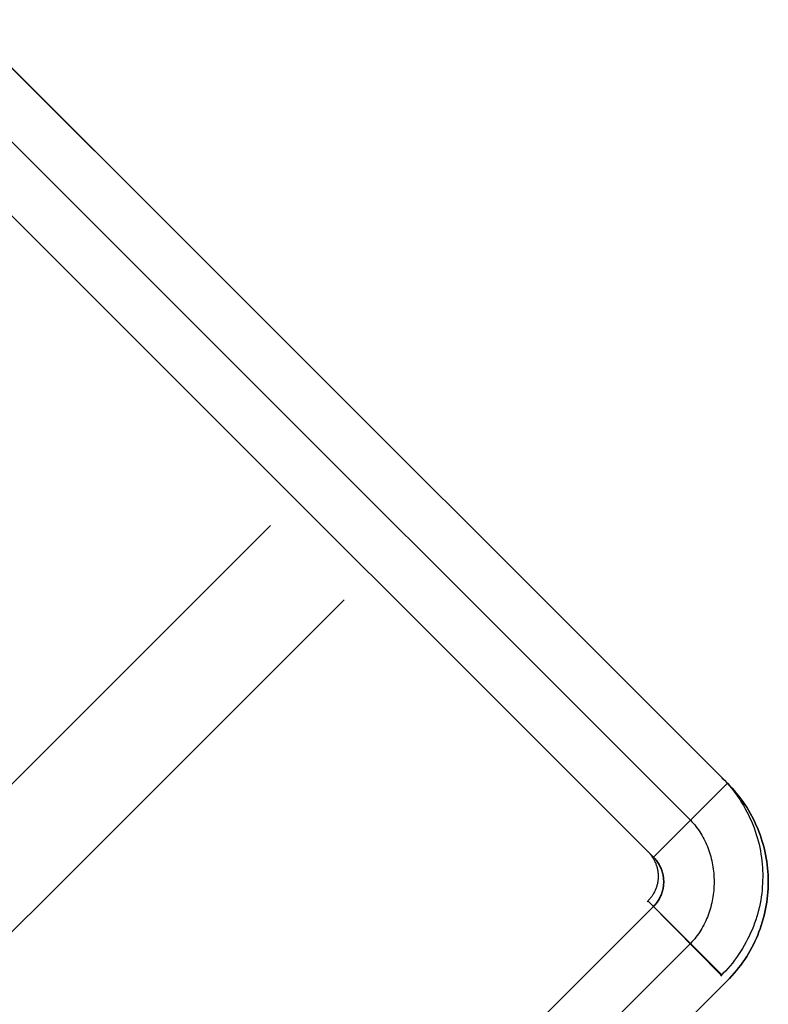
# Model space of a CAD drawing. Header units: millimetres. Extents: x -1690 to 192, y -898 to 54.
# Tile 254 of 256: x 181 to 192, y 18 to 32. Entities that reach past the tile are written whole.
import ezdxf

# ---------------------------------------------------------------- set-up
doc = ezdxf.new("R2010")
doc.units = ezdxf.units.MM
doc.header["$MEASUREMENT"] = 0
doc.layers.add('OVIDIO 186x93x72h', color=7, linetype='Continuous')

msp = doc.modelspace()

# ---------------------------------------------------------------- linework, layer by layer
at = {"layer": 'OVIDIO 186x93x72h'}
for points in [[(191.263, 20.756), (158.737, 53.282)], [(158.737, 53.282), (191.263, 20.756)], [(158.207, 52.752), (190.733, 20.226)], [(190.202, 19.696), (157.676, 52.222)], [(157.676, 52.222), (190.202, 19.696)], [(164.217, 47.802), (185.783, 26.236)], [(163.156, 46.742), (184.722, 25.176)], [(148.519, -11.736), (184.71, 24.456)], [(149.579, -12.796), (185.763, 23.388)], [(191.263, 20.756), (190.202, 19.696)], [(190.202, 19.696), (191.263, 20.756)], [(173.056, 0.78), (190.729, 18.453)]]:
    msp.add_lwpolyline(points, dxfattribs=at)
at = {"layer": 'OVIDIO 186x93x72h', "extrusion": (0.999884, 0.000231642, 0.015217)}
for points in [[(20.712, -5.537), (31.675, 714.547)], [(31.675, 714.547), (20.712, -5.537)], [(19.651, -5.521), (30.614, 714.563)], [(30.614, 714.563), (19.651, -5.521)]]:
    msp.add_lwpolyline(points, dxfattribs=at)
at = {"layer": 'OVIDIO 186x93x72h', "extrusion": (0.000231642, 0.999884, -0.015217)}
for points in [[(-179.382, 717.742), (-190.345, -2.355)], [(-180.882, 717.759), (-191.845, -2.331)]]:
    msp.add_lwpolyline(points, dxfattribs=at)
at = {"layer": 'OVIDIO 186x93x72h', "extrusion": (-0.703976, 0.709897, -0.021523)}
for points in [[(-148.334, 714.942), (-148.417, -2.801), (-148.426, -5.248)], [(-148.426, -5.248), (-148.417, -2.801), (-148.334, 714.942)]]:
    msp.add_lwpolyline(points, dxfattribs=at)
at = {"layer": 'OVIDIO 186x93x72h', "extrusion": (0.000231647, 0.999885, -0.015188)}
for points in [[(-180.266, 717.744), (-191.25, -2.353)], [(-191.25, -2.353), (-180.266, 717.744)]]:
    msp.add_lwpolyline(points, dxfattribs=at)
at = {"layer": 'OVIDIO 186x93x72h', "extrusion": (-0.015219, 0.015219, 0.999768)}
for points in [[(191.201, 20.838), (191.236, 20.802), (191.271, 20.765), (191.304, 20.727), (191.337, 20.688), (191.368, 20.648), (191.399, 20.607), (191.429, 20.566), (191.457, 20.524), (191.484, 20.481), (191.511, 20.438), (191.536, 20.394), (191.56, 20.349), (191.583, 20.304), (191.604, 20.259), (191.625, 20.213), (191.644, 20.166), (191.662, 20.119), (191.679, 20.073), (191.694, 20.025), (191.709, 19.978), (191.722, 19.93), (191.734, 19.883), (191.744, 19.835), (191.754, 19.787), (191.762, 19.74), (191.769, 19.692), (191.775, 19.645), (191.779, 19.598), (191.783, 19.55), (191.785, 19.504), (191.787, 19.457), (191.787, 19.411), (191.786, 19.365), (191.784, 19.318), (191.781, 19.271), (191.777, 19.224), (191.772, 19.177), (191.765, 19.13), (191.758, 19.082), (191.749, 19.034), (191.739, 18.987), (191.727, 18.939), (191.715, 18.892), (191.701, 18.844), (191.686, 18.797), (191.67, 18.75), (191.653, 18.703), (191.634, 18.657), (191.614, 18.61), (191.593, 18.565), (191.571, 18.519), (191.547, 18.474), (191.523, 18.43), (191.497, 18.386), (191.47, 18.343), (191.442, 18.301), (191.413, 18.259), (191.383, 18.218), (191.352, 18.178), (191.319, 18.138), (191.286, 18.1), (191.252, 18.062), (191.217, 18.026), (191.181, 17.99)], [(190.14, 19.777), (190.149, 19.768), (190.157, 19.759), (190.166, 19.75), (190.174, 19.741), (190.181, 19.731), (190.189, 19.721), (190.196, 19.711), (190.203, 19.7), (190.21, 19.69), (190.217, 19.679), (190.223, 19.668), (190.229, 19.657), (190.235, 19.646), (190.24, 19.634), (190.246, 19.623), (190.251, 19.611), (190.255, 19.599), (190.259, 19.587), (190.263, 19.575), (190.267, 19.563), (190.271, 19.551), (190.274, 19.538), (190.276, 19.526), (190.279, 19.514), (190.281, 19.501), (190.283, 19.489), (190.284, 19.477), (190.285, 19.464), (190.286, 19.452), (190.287, 19.44), (190.287, 19.427), (190.287, 19.415), (190.287, 19.403), (190.286, 19.391), (190.285, 19.379), (190.284, 19.366), (190.282, 19.354), (190.28, 19.342), (190.278, 19.329), (190.275, 19.317), (190.273, 19.305), (190.269, 19.292), (190.266, 19.28), (190.262, 19.268), (190.258, 19.256), (190.254, 19.244), (190.249, 19.232), (190.244, 19.221), (190.239, 19.209), (190.233, 19.198), (190.227, 19.186), (190.221, 19.175), (190.214, 19.164), (190.208, 19.154), (190.201, 19.143), (190.194, 19.133), (190.186, 19.122), (190.178, 19.113), (190.17, 19.103), (190.162, 19.093), (190.154, 19.084), (190.145, 19.075), (190.137, 19.066), (190.128, 19.058)]]:
    msp.add_lwpolyline(points, dxfattribs=at)
at = {"layer": 'OVIDIO 186x93x72h', "extrusion": (0.0004027, 0.000402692, 1)}
for points in [[(190.204, 18.989), (172.526, 1.311)], [(172.526, 1.311), (190.204, 18.989)]]:
    msp.add_lwpolyline(points, dxfattribs=at)
at = {"layer": 'OVIDIO 186x93x72h', "extrusion": (-0.013974, 0.014217, 0.999801)}
for points in [[(191.199, 17.992), (190.147, 19.061)], [(190.147, 19.061), (191.199, 17.992)]]:
    msp.add_lwpolyline(points, dxfattribs=at)
at = {"layer": 'OVIDIO 186x93x72h', "extrusion": (-0.01522, 0.01522, 0.999768)}
msp.add_lwpolyline([(191.201, 18.01), (190.141, 19.07)], dxfattribs=at)
at = {"layer": 'OVIDIO 186x93x72h', "extrusion": (8.00265e-07, 8.00267e-07, 1)}
for points in [[(173.586, 0.25), (191.254, 17.918)], [(191.254, 17.918), (173.586, 0.25)]]:
    msp.add_lwpolyline(points, dxfattribs=at)
at = {"layer": 'OVIDIO 186x93x72h'}
for points in [[(191.254, 17.918, -2.626), (191.291, 17.955, -2.626), (191.326, 17.992, -2.626), (191.36, 18.029, -2.626), (191.392, 18.068, -2.626), (191.424, 18.107, -2.626), (191.455, 18.147, -2.626), (191.484, 18.187, -2.626), (191.512, 18.228, -2.626), (191.539, 18.27, -2.626), (191.565, 18.312, -2.626), (191.59, 18.355, -2.626), (191.613, 18.398, -2.626), (191.636, 18.442, -2.626), (191.657, 18.486, -2.626), (191.678, 18.531, -2.626), (191.697, 18.576, -2.626), (191.715, 18.622, -2.626), (191.732, 18.668, -2.626), (191.748, 18.714, -2.626), (191.763, 18.761, -2.626), (191.776, 18.809, -2.626), (191.789, 18.856, -2.626), (191.8, 18.904, -2.626), (191.81, 18.952, -2.626), (191.819, 19, -2.626), (191.827, 19.048, -2.626), (191.834, 19.097, -2.626), (191.839, 19.146, -2.626), (191.844, 19.195, -2.626), (191.847, 19.244, -2.626), (191.849, 19.293, -2.626), (191.849, 19.342, -2.626), (191.849, 19.391, -2.626), (191.847, 19.44, -2.626), (191.844, 19.489, -2.626), (191.84, 19.538, -2.626), (191.834, 19.586, -2.626), (191.827, 19.635, -2.626), (191.82, 19.683, -2.626), (191.811, 19.732, -2.626), (191.8, 19.78, -2.626), (191.789, 19.828, -2.626), (191.777, 19.875, -2.626), (191.763, 19.922, -2.626), (191.748, 19.969, -2.626), (191.732, 20.016, -2.626), (191.715, 20.062, -2.626), (191.697, 20.107, -2.626), (191.677, 20.152, -2.626), (191.657, 20.197, -2.626), (191.635, 20.241, -2.626), (191.613, 20.285, -2.626), (191.589, 20.328, -2.626), (191.564, 20.37, -2.626), (191.539, 20.412, -2.626), (191.512, 20.453, -2.626), (191.484, 20.493, -2.626), (191.455, 20.533, -2.626), (191.426, 20.572, -2.626), (191.395, 20.611, -2.626), (191.363, 20.648, -2.626), (191.331, 20.685, -2.626), (191.297, 20.721, -2.626), (191.263, 20.756, -2.626)], [(191.263, 20.756, -2.626), (191.297, 20.721, -2.626), (191.331, 20.685, -2.626), (191.363, 20.648, -2.626), (191.395, 20.611, -2.626), (191.426, 20.572, -2.626), (191.455, 20.533, -2.626), (191.484, 20.493, -2.626), (191.512, 20.453, -2.626), (191.539, 20.412, -2.626), (191.564, 20.37, -2.626), (191.589, 20.328, -2.626), (191.613, 20.285, -2.626), (191.635, 20.241, -2.626), (191.657, 20.197, -2.626), (191.677, 20.152, -2.626), (191.697, 20.107, -2.626), (191.715, 20.062, -2.626), (191.732, 20.016, -2.626), (191.748, 19.969, -2.626), (191.763, 19.922, -2.626), (191.777, 19.875, -2.626), (191.789, 19.828, -2.626), (191.8, 19.78, -2.626), (191.811, 19.732, -2.626), (191.82, 19.683, -2.626), (191.827, 19.635, -2.626), (191.834, 19.586, -2.626), (191.84, 19.538, -2.626), (191.844, 19.489, -2.626), (191.847, 19.44, -2.626), (191.849, 19.391, -2.626), (191.849, 19.342, -2.626), (191.849, 19.293, -2.626), (191.847, 19.244, -2.626), (191.844, 19.195, -2.626), (191.839, 19.146, -2.626), (191.834, 19.097, -2.626), (191.827, 19.048, -2.626), (191.819, 19, -2.626), (191.81, 18.952, -2.626), (191.8, 18.904, -2.626), (191.789, 18.856, -2.626), (191.776, 18.809, -2.626), (191.763, 18.761, -2.626), (191.748, 18.714, -2.626), (191.732, 18.668, -2.626), (191.715, 18.622, -2.626), (191.697, 18.576, -2.626), (191.678, 18.531, -2.626), (191.657, 18.486, -2.626), (191.636, 18.442, -2.626), (191.613, 18.398, -2.626), (191.59, 18.355, -2.626), (191.565, 18.312, -2.626), (191.539, 18.27, -2.626), (191.512, 18.228, -2.626), (191.484, 18.187, -2.626), (191.455, 18.147, -2.626), (191.424, 18.107, -2.626), (191.392, 18.068, -2.626), (191.36, 18.029, -2.626), (191.326, 17.992, -2.626), (191.291, 17.955, -2.626), (191.254, 17.918, -2.626)], [(190.733, 20.226, -2.626), (190.754, 20.204, -2.627), (190.774, 20.181, -2.627), (190.793, 20.158, -2.628), (190.812, 20.135, -2.628), (190.83, 20.111, -2.628), (190.848, 20.086, -2.629), (190.865, 20.061, -2.629), (190.881, 20.036, -2.629), (190.896, 20.01, -2.63), (190.911, 19.984, -2.63), (190.925, 19.957, -2.631), (190.939, 19.93, -2.631), (190.952, 19.903, -2.631), (190.964, 19.875, -2.632), (190.976, 19.847, -2.632), (190.987, 19.819, -2.632), (190.997, 19.79, -2.633), (191.006, 19.762, -2.633), (191.015, 19.733, -2.633), (191.024, 19.703, -2.634), (191.031, 19.674, -2.634), (191.038, 19.644, -2.634), (191.044, 19.615, -2.635), (191.05, 19.585, -2.635), (191.055, 19.555, -2.635), (191.059, 19.524, -2.636), (191.063, 19.494, -2.636), (191.066, 19.464, -2.636), (191.068, 19.433, -2.637), (191.07, 19.403, -2.637), (191.071, 19.372, -2.637), (191.071, 19.342, -2.638), (191.071, 19.311, -2.638), (191.07, 19.28, -2.638), (191.068, 19.25, -2.638), (191.066, 19.219, -2.639), (191.063, 19.189, -2.639), (191.059, 19.159, -2.639), (191.055, 19.128, -2.639), (191.05, 19.098, -2.64), (191.045, 19.068, -2.64), (191.038, 19.039, -2.64), (191.031, 19.009, -2.64), (191.024, 18.98, -2.64), (191.015, 18.95, -2.641), (191.007, 18.921, -2.641), (190.997, 18.893, -2.641), (190.987, 18.864, -2.641), (190.976, 18.836, -2.641), (190.964, 18.808, -2.641), (190.952, 18.78, -2.642), (190.939, 18.753, -2.642), (190.926, 18.726, -2.642), (190.912, 18.7, -2.642), (190.897, 18.673, -2.642), (190.881, 18.648, -2.642), (190.865, 18.622, -2.642), (190.848, 18.597, -2.642), (190.831, 18.573, -2.642), (190.812, 18.549, -2.642), (190.794, 18.525, -2.642), (190.774, 18.502, -2.643), (190.754, 18.48, -2.643), (190.733, 18.458, -2.643), (190.728, 18.452, -2.643)], [(190.203, 18.988, -2.656), (190.214, 19, -2.656), (190.225, 19.012, -2.656), (190.236, 19.024, -2.656), (190.246, 19.037, -2.656), (190.256, 19.05, -2.656), (190.265, 19.064, -2.656), (190.274, 19.077, -2.656), (190.282, 19.091, -2.656), (190.29, 19.106, -2.656), (190.298, 19.12, -2.656), (190.305, 19.135, -2.656), (190.311, 19.15, -2.656), (190.317, 19.165, -2.655), (190.323, 19.181, -2.655), (190.328, 19.196, -2.655), (190.332, 19.212, -2.654), (190.336, 19.228, -2.654), (190.34, 19.244, -2.653), (190.343, 19.26, -2.653), (190.345, 19.276, -2.652), (190.347, 19.292, -2.652), (190.348, 19.308, -2.651), (190.349, 19.325, -2.65), (190.349, 19.341, -2.65), (190.349, 19.358, -2.649), (190.348, 19.374, -2.648), (190.347, 19.39, -2.647), (190.345, 19.407, -2.646), (190.343, 19.423, -2.645), (190.34, 19.439, -2.644), (190.336, 19.455, -2.643), (190.332, 19.471, -2.643), (190.328, 19.486, -2.642), (190.323, 19.502, -2.641), (190.317, 19.518, -2.64), (190.311, 19.533, -2.639), (190.305, 19.548, -2.638), (190.298, 19.563, -2.637), (190.29, 19.577, -2.636), (190.282, 19.592, -2.635), (190.274, 19.606, -2.634), (190.265, 19.619, -2.633), (190.255, 19.633, -2.632), (190.246, 19.646, -2.631), (190.236, 19.659, -2.63), (190.225, 19.672, -2.629), (190.214, 19.684, -2.627), (190.202, 19.696, -2.626)], [(190.202, 19.696, -2.626), (190.214, 19.684, -2.627), (190.225, 19.672, -2.629), (190.236, 19.659, -2.63), (190.246, 19.646, -2.631), (190.255, 19.633, -2.632), (190.265, 19.619, -2.633), (190.274, 19.606, -2.634), (190.282, 19.592, -2.635), (190.29, 19.577, -2.636), (190.298, 19.563, -2.637), (190.305, 19.548, -2.638), (190.311, 19.533, -2.639), (190.317, 19.518, -2.64), (190.323, 19.502, -2.641), (190.328, 19.486, -2.642), (190.332, 19.471, -2.643), (190.336, 19.455, -2.643), (190.34, 19.439, -2.644), (190.343, 19.423, -2.645), (190.345, 19.407, -2.646), (190.347, 19.39, -2.647), (190.348, 19.374, -2.648), (190.349, 19.358, -2.649), (190.349, 19.341, -2.65), (190.349, 19.325, -2.65), (190.348, 19.308, -2.651), (190.347, 19.292, -2.652), (190.345, 19.276, -2.652), (190.343, 19.26, -2.653), (190.34, 19.244, -2.653), (190.336, 19.228, -2.654), (190.332, 19.212, -2.654), (190.328, 19.196, -2.655), (190.323, 19.181, -2.655), (190.317, 19.165, -2.655), (190.311, 19.15, -2.656), (190.305, 19.135, -2.656), (190.298, 19.12, -2.656), (190.29, 19.106, -2.656), (190.282, 19.091, -2.656), (190.274, 19.077, -2.656), (190.265, 19.064, -2.656), (190.256, 19.05, -2.656), (190.246, 19.037, -2.656), (190.236, 19.024, -2.656), (190.225, 19.012, -2.656), (190.214, 19, -2.656), (190.203, 18.988, -2.656)]]:
    msp.add_polyline3d(points, dxfattribs=at)

doc.saveas('drawing.dxf')
